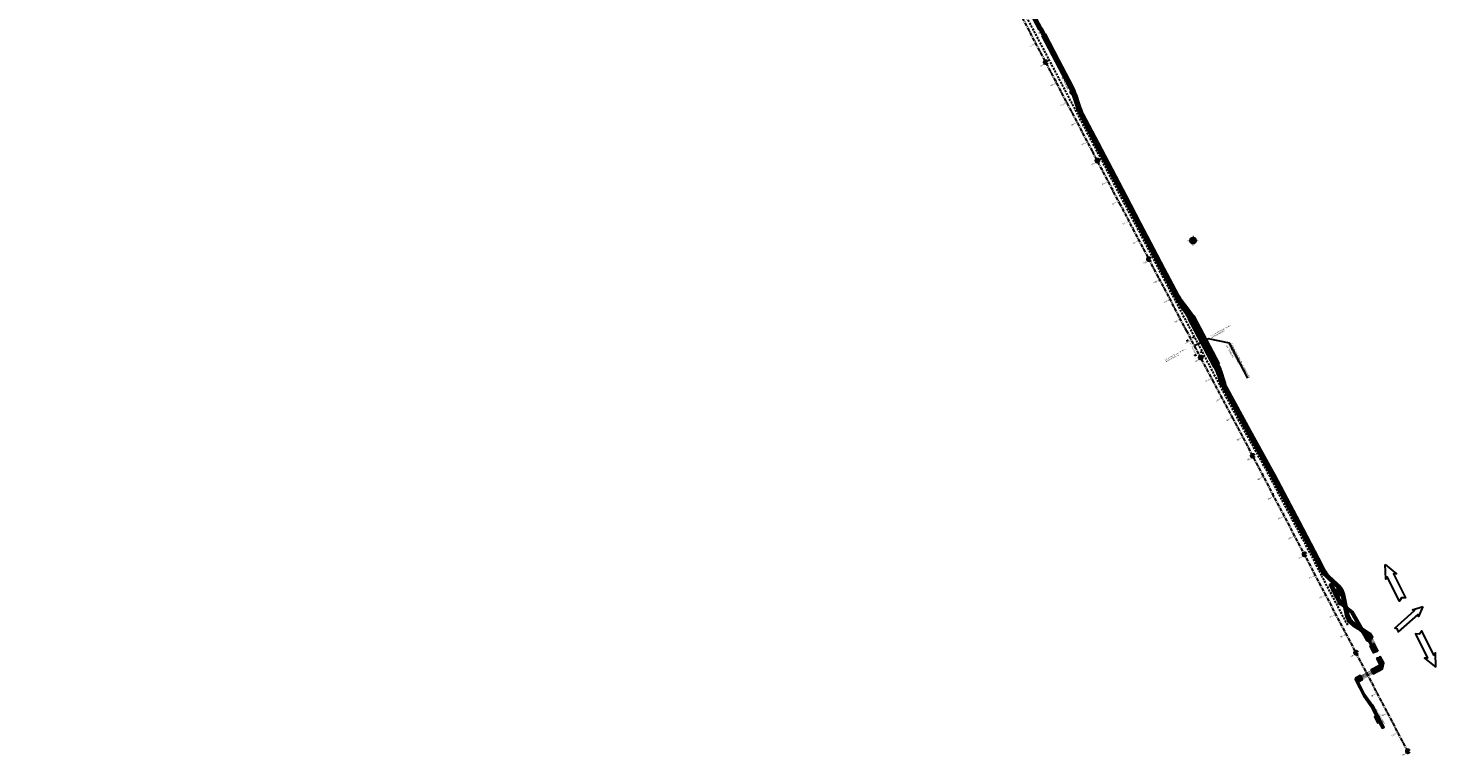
# Model space of a CAD drawing. Extents: x 7529391 to 7533711, y 5721204 to 5728304.
# Tile 2 of 6: x 7530572 to 7531838, y 5723794 to 5724449. Entities that reach past the tile are written whole.
import ezdxf
from ezdxf.enums import TextEntityAlignment as Align

# ---------------------------------------------------------------- set-up
doc = ezdxf.new("R2010")
doc.units = 0
for name, pattern in [('CENTER', [50.8, 31.75, -6.35, 6.35, -6.35]), ('DASHED', [19.05, 12.7, -6.35]), ('HIDDEN', [9.525, 6.35, -3.175])]:
    doc.linetypes.add(name, pattern=pattern)
for name, color, linetype in [('C-DROGI-SYTUACJA-ETYKIETY', 7, 'Continuous'), ('D-hatch-chodniki', 221, 'Continuous'), ('D-hatch-zjazdy-BA', 244, 'Continuous'), ('D-pobocza', 60, 'Continuous')]:
    doc.layers.add(name, color=color, linetype=linetype)
for name, color, linetype, lineweight, true_color in [('D-bariery', 7, 'FENCELINE2', 30, 0xff0f0f), ('D-hatch-ciag-pieszo-rowerowy', 7, 'Continuous', 13, 0xff9f80), ('D-poziome-powl-czerwona', 7, 'Continuous', 9, 0xff6161)]:
    doc.layers.add(name, color=color, linetype=linetype, lineweight=lineweight, true_color=true_color)
for name, color, linetype, lineweight in [('D-krawędzie', 3, 'Continuous', 30), ('D-krawężniki-obniżone', 40, 'DASHED', 30), ('D-opisy', 2, 'Continuous', 30), ('D-oś', 10, 'CENTER', 30), ('D-zjazdy', 202, 'Continuous', 30), ('D-zjazdy-opis', 202, 'Continuous', 30), ('D-ścieki', 162, 'Continuous', 30), ('PARSI', 252, 'Continuous', 13)]:
    doc.layers.add(name, color=color, linetype=linetype, lineweight=lineweight)
doc.layers.add('D-malowanie-istn', color=7, linetype='Continuous', true_color=0x1a6600)
doc.layers.add('D-malowanie-proj', color=7, linetype='Continuous', true_color=0x3333ff)
doc.styles.add('2mm08', font='arial.ttf', dxfattribs={"width": 0.8})
doc.styles.add('North Arrow Text', font='txt', dxfattribs={"height": 0.1})
doc.styles.get("Standard").update_dxf_attribs({"font": 'arial.ttf'})
doc.linetypes.add('FENCELINE2', pattern='A,6.35,-2.54,[132,ltypeshp.shx,S=2.54,R=0,X=-2.54,Y=0],-2.54,25.4', length=36.83)
pattern_1 = [(45, (0, 0), (-0.33675960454, 0.33675960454), []), (135, (0, 0), (-0.33675960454, -0.33675960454), [])]

# ---------------------------------------------------------------- blocks, each defined once
blk = doc.blocks.new('KRZYZ')
at = {"layer": 'PARSI'}
for p, q in [((5, 0), (-5, 0)), ((0, -5), (0, 5))]:
    blk.add_line(p, q, dxfattribs=at)
blk = doc.blocks.new('orientacja')
at = {"layer": 'D-opisy', "lineweight": 25}
h = blk.add_hatch(color=256, dxfattribs=at)
h.paths.add_polyline_path([(6529064, 5548109.1), (6529064, 5548093.2), (6529066.7, 5548098.5)])
h.paths.add_polyline_path([(6529073, 5548101.7), (6529064, 5548093.2), (6529069.5, 5548095.9)])
h.paths.add_polyline_path([(6529079.9, 5548093.2), (6529064, 5548093.2), (6529069.2, 5548090.4)])
h.paths.add_polyline_path([(6529064, 5548093.2), (6529066.7, 5548087.6), (6529072.4, 5548084.2)])
h.paths.add_polyline_path([(6529064, 5548093.2), (6529061.2, 5548087.9), (6529064, 5548077.3)])
h.paths.add_polyline_path([(6529064, 5548093.2), (6529058.4, 5548090.5), (6529055, 5548084.8)])
h.paths.add_polyline_path([(6529058.7, 5548096), (6529048.1, 5548093.2), (6529064, 5548093.2)])
h.paths.add_polyline_path([(6529061.3, 5548098.8), (6529055.5, 5548102.2), (6529064, 5548093.2)])
for points in [[(6529048.1, 5548093.2), (6529058.7, 5548096)], [(6529079.9, 5548093.2), (6529048.1, 5548093.2)], [(6529048.1, 5548093.2), (6529058.4, 5548090.5)], [(6529052, 5548087.5), (6529052.8, 5548087.9)], [(6529052.2, 5548099.4), (6529053, 5548098.9)], [(6529064, 5548093.2), (6529054.3, 5548084.1)], [(6529064, 5548093.2), (6529054.9, 5548102.9)], [(6529055, 5548084.8), (6529058.4, 5548090.5)], [(6529055, 5548084.8), (6529061.2, 5548087.9)], [(6529055.5, 5548102.2), (6529058.7, 5548096)], [(6529055.5, 5548102.2), (6529061.3, 5548098.8)], [(6529058.4, 5548090.5), (6529064, 5548093.2)], [(6529058.7, 5548096), (6529064, 5548093.2)], [(6529064, 5548093.2), (6529061.2, 5548087.9)], [(6529064, 5548077.3), (6529061.2, 5548087.9)], [(6529064, 5548109.1), (6529061.3, 5548098.8)], [(6529061.3, 5548098.8), (6529064, 5548093.2)], [(6529064, 5548109.1), (6529064, 5548077.3)], [(6529064, 5548109.1), (6529066.7, 5548098.5)], [(6529064, 5548093.2), (6529073.6, 5548102.3)], [(6529066.7, 5548098.5), (6529064, 5548093.2)], [(6529069.5, 5548095.9), (6529064, 5548093.2)], [(6529064, 5548093.2), (6529073.1, 5548083.5)], [(6529064, 5548093.2), (6529069.2, 5548090.4)], [(6529064, 5548093.2), (6529066.7, 5548087.6)], [(6529064, 5548077.3), (6529066.7, 5548087.6)], [(6529065.8, 5548081), (6529065.9, 5548080.1)], [(6529073, 5548101.7), (6529066.7, 5548098.5)], [(6529072.4, 5548084.2), (6529066.7, 5548087.6)], [(6529079.9, 5548093.2), (6529069.2, 5548090.4)], [(6529072.4, 5548084.2), (6529069.2, 5548090.4)], [(6529069.3, 5548082.1), (6529069.7, 5548081.3)], [(6529073, 5548101.7), (6529069.5, 5548095.9)], [(6529079.9, 5548093.2), (6529069.5, 5548095.9)], [(6529074.9, 5548087.5), (6529075.7, 5548087)], [(6529075.9, 5548098.9), (6529075.1, 5548098.6)]]:
    blk.add_lwpolyline(points, dxfattribs=at)
for radius, start, end in [(13.3, 92.99502, 177.00498), (13.3, 182.99502, 267.00498), (12.3, 94.34345, 175.65655), (12.3, 184.34345, 265.65655), (13.3, 2.99502, 87.00498), (13.3, 272.99502, 357.00498), (12.3, 4.34345, 85.65655), (12.3, 274.34345, 355.65655)]:
    blk.add_arc((6529064, 5548093.2), radius, start, end, dxfattribs=at)
at = {"layer": 'D-opisy', "lineweight": 25, "xscale": 0.6489600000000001, "yscale": 0.6489600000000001, "zscale": 0.6489600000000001, "rotation": 306.822681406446}
blk.add_blockref('KRZYZ', (6529064, 5548093.2), dxfattribs=at)
at = {"layer": 'D-opisy', "lineweight": 25, "style": 'North Arrow Text'}
for s, p in [('W', (6529042.9, 5548088.3)), ('N', (6529064, 5548108.6)), ('S', (6529064, 5548068.9)), ('E', (6529084.3, 5548088.3))]:
    blk.add_text(s, height=4.96, dxfattribs=at).set_placement(p, align=Align.BOTTOM_CENTER)
blk = doc.blocks.new('kilometraz')
at = {"linetype": 'ByBlock', "lineweight": -2}
blk.add_hatch(color=0, dxfattribs=at).paths.add_polyline_path([(0, -0.375, 0.4142136), (0.375, 0, 0.4142136), (0, 0.375)])
at = {"color": 0, "linetype": 'ByBlock', "lineweight": -2}
blk.add_line((0, 0.375), (0, -0.375), dxfattribs=at)
blk.add_circle((0, 0), 0.375, dxfattribs=at)
blk = doc.blocks.new('AeccTickLine')
at = {"color": 0, "linetype": 'ByBlock', "lineweight": -2}
blk.add_line((0, 1), (0, -1), dxfattribs=at)

msp = doc.modelspace()

# ---------------------------------------------------------------- hatches: boundary and pattern name
at = {"layer": 'D-hatch-chodniki', "true_color": 0x6e6e6e}
h = msp.add_hatch(dxfattribs=at)
h.set_pattern_fill('ANSI37', color=8, scale=0.15, style=0)
h.set_pattern_definition(pattern_1)
h.paths.add_polyline_path([(7531754.8, 5723928.5), (7531754.4, 5723930.8), (7531753.1, 5723931.7), (7531749.8, 5723937.9), (7531751.2, 5723938.6), (7531748.3, 5723944), (7531747, 5723943.3), (7531743.8, 5723949.5), (7531742, 5723948.5), (7531742, 5723948.5), (7531751.5, 5723930.3), (7531752.1, 5723930.5)])
h.paths.add_polyline_path([(7531757.4, 5723928.4), (7531757.8, 5723926.1), (7531761.4, 5723923.4), (7531768.7, 5723910.7), (7531771.4, 5723908.9), (7531762.6, 5723924.4)])
h = msp.add_hatch(dxfattribs=at)
h.set_pattern_fill('ANSI37', color=8, scale=0.15, style=0)
h.set_pattern_definition(pattern_1)
h.paths.add_polyline_path([(7531781.9, 5723895.4), (7531778.7, 5723893), (7531781.7, 5723887), (7531785.4, 5723888.5)])
h = msp.add_hatch(dxfattribs=at)
h.set_pattern_fill('ANSI37', color=8, scale=0.15, style=0)
h.set_pattern_definition(pattern_1)
h.paths.add_polyline_path([(7531788, 5723883.6, -0.030702), (7531784.3, 5723881.9), (7531787, 5723876.8), (7531786.5, 5723875.5), (7531779.5, 5723871.8), (7531781.4, 5723868.3), (7531789.8, 5723872.7, -0.029589), (7531790.8, 5723878.1)])
h = msp.add_hatch(dxfattribs=at)
h.set_pattern_fill('ANSI37', color=8, scale=0.15, style=0)
h.set_pattern_definition(pattern_1)
h.paths.add_polyline_path([(7531789.7, 5723823.2), (7531781, 5723840), (7531780.6, 5723839.7), (7531773.9, 5723849.2), (7531768.1, 5723860.4), (7531768.3, 5723861.3), (7531771.7, 5723863.1), (7531769.7, 5723866.6), (7531765.5, 5723864.2), (7531765.1, 5723863), (7531772.8, 5723848.1), (7531779.2, 5723839.1), (7531783.8, 5723830.3), (7531782.5, 5723829.5), (7531785.2, 5723824.2), (7531786.5, 5723824.9), (7531789.4, 5723819.5), (7531791.2, 5723820.3)])
at = {"layer": 'D-hatch-ciag-pieszo-rowerowy'}
h = msp.add_hatch(dxfattribs=at)
h.set_pattern_fill('ANSI37', color=256, scale=0.15, style=0)
h.set_pattern_definition(pattern_1)
h.paths.add_polyline_path([(7531425.1, 5724559.3), (7531398.8, 5724609.5), (7531380.3, 5724644.9), (7531370.7, 5724663.2), (7531368.7, 5724661.5), (7531378.1, 5724643.8), (7531396.6, 5724608.3), (7531422.9, 5724558.2), (7531444.2, 5724517.9), (7531472.8, 5724463.4), (7531481.1, 5724447.6), (7531483.3, 5724448.8), (7531475, 5724464.6), (7531446.4, 5724519.1)])
h = msp.add_hatch(dxfattribs=at)
h.set_pattern_fill('ANSI37', color=256, scale=0.15, style=0)
h.set_pattern_definition(pattern_1)
h.paths.add_polyline_path([(7531508.1, 5724396.2), (7531510.3, 5724397.4), (7531498.4, 5724420), (7531486.1, 5724443.5), (7531483.9, 5724442.3), (7531496.2, 5724418.9)])
h = msp.add_hatch(dxfattribs=at)
h.set_pattern_fill('ANSI37', color=256, scale=0.15, style=0)
h.set_pattern_definition(pattern_1)
h.paths.add_polyline_path([(7531520.5, 5724371.4, -0.040139), (7531517.4, 5724378.8), (7531513.9, 5724389, 0.040139), (7531510.8, 5724396.4), (7531510.3, 5724397.4), (7531508.1, 5724396.2), (7531508.5, 5724395.4, -0.040139), (7531511.6, 5724388), (7531515, 5724377.9, 0.040139), (7531518.2, 5724370.5), (7531533.8, 5724340.8), (7531559, 5724292.6), (7531560.3, 5724290.2), (7531563.1, 5724290.2), (7531559.1, 5724297.8), (7531533.9, 5724346)])
h = msp.add_hatch(dxfattribs=at)
h.set_pattern_fill('ANSI37', color=256, scale=0.15, style=0)
h.set_pattern_definition(pattern_1)
h.paths.add_polyline_path([(7531571.7, 5724273.7), (7531563.1, 5724290.2), (7531560.3, 5724290.2), (7531571.6, 5724268.5), (7531593.1, 5724227.5), (7531605.6, 5724203.7, 0.042427), (7531608.4, 5724199.4), (7531612.5, 5724194.1, -0.042546), (7531615.2, 5724189.8), (7531616.1, 5724188.1), (7531619.2, 5724189.7), (7531618.8, 5724190.5, 0.042546), (7531616, 5724194.8), (7531608.2, 5724205, -0.042427), (7531605.7, 5724208.9), (7531593.2, 5724232.7)])
h = msp.add_hatch(dxfattribs=at)
h.set_pattern_fill('ANSI37', color=256, scale=0.15, style=0)
h.set_pattern_definition(pattern_1)
h.paths.add_polyline_path([(7531634.5, 5724160.6), (7531619.2, 5724189.7), (7531616.1, 5724188.1), (7531620.4, 5724179.9), (7531638.8, 5724144.8), (7531641.9, 5724146.4)])
h = msp.add_hatch(dxfattribs=at)
h.set_pattern_fill('ANSI37', color=256, scale=0.15, style=0)
h.set_pattern_definition(pattern_1)
h.paths.add_polyline_path([(7531644.1, 5724141.4, 0.042269), (7531642.1, 5724146), (7531641.9, 5724146.4), (7531638.8, 5724144.8), (7531640, 5724142.5, -0.042269), (7531642, 5724137.8), (7531644, 5724131.7, 0.044899), (7531646.1, 5724126.8), (7531650, 5724119.5), (7531652.9, 5724119.4), (7531649.9, 5724124.9, -0.044899), (7531648, 5724129.4)])
h = msp.add_hatch(dxfattribs=at)
h.set_pattern_fill('ANSI37', color=256, scale=0.15, style=0)
h.set_pattern_definition(pattern_1)
h.paths.add_polyline_path([(7531670.5, 5724086.7), (7531652.9, 5724119.4), (7531650, 5724119.5), (7531666.7, 5724088.6), (7531679.4, 5724065.8), (7531684.9, 5724055.9), (7531688.5, 5724049.1), (7531697.2, 5724032.6), (7531705.5, 5724016.8), (7531711, 5724006.4), (7531717.7, 5723993.6), (7531720.6, 5723993.5), (7531714.8, 5724004.5), (7531709.3, 5724015), (7531701, 5724030.7), (7531692.3, 5724047.2), (7531688.7, 5724054.1), (7531683.2, 5724063.9)])
h = msp.add_hatch(dxfattribs=at)
h.set_pattern_fill('ANSI37', color=256, scale=0.15, style=0)
h.set_pattern_definition(pattern_1)
h.paths.add_polyline_path([(7531741.4, 5723956.4, -0.083855), (7531737.3, 5723961.7), (7531731.9, 5723972), (7531725, 5723985.2), (7531720.6, 5723993.5), (7531717.7, 5723993.6), (7531721.2, 5723987.1), (7531728.1, 5723973.9), (7531735.3, 5723960.1, 0.083855), (7531739.4, 5723954.8), (7531747.2, 5723947.5, -0.155772), (7531753.1, 5723936.9), (7531754.4, 5723930.8), (7531757.4, 5723928.4), (7531755.4, 5723938.2, 0.155772), (7531749.5, 5723948.8)])
h.paths.add_polyline_path([(7531754.4, 5723930.8), (7531754.8, 5723928.5), (7531757.8, 5723926.1), (7531757.4, 5723928.4)])
h = msp.add_hatch(dxfattribs=at)
h.set_pattern_fill('ANSI37', color=256, scale=0.15, style=0)
h.set_pattern_definition(pattern_1)
h.paths.add_polyline_path([(7531771.4, 5723908.9), (7531768.7, 5723910.7), (7531776, 5723897.9, 0.058453), (7531779.2, 5723899.3, 0.011489), (7531779.6, 5723899.6), (7531779.2, 5723900.4), (7531775.2, 5723902.3)])
h.paths.add_polyline_path([(7531777.8, 5723904.8), (7531771.4, 5723908.9), (7531775.2, 5723902.3), (7531779.2, 5723900.4), (7531779.6, 5723899.6, 0.026), (7531780.9, 5723900.5), (7531779.4, 5723903.1, 0.118613)])
h.paths.add_polyline_path([(7531768.7, 5723910.7), (7531765.1, 5723913.1, -0.200916), (7531758.5, 5723922.7), (7531757.8, 5723926.1), (7531754.8, 5723928.5), (7531756.3, 5723921.1, 0.200916), (7531762.8, 5723911.6), (7531767.4, 5723908.6, -0.118613), (7531773.8, 5723901.8)])
at = {"layer": 'D-hatch-zjazdy-BA'}
h = msp.add_hatch(dxfattribs=at)
h.set_pattern_fill('ANSI37', color=256, scale=0.15, style=0)
h.set_pattern_definition(pattern_1)
h.paths.add_polyline_path([(7531483.3, 5724448.8), (7531481.1, 5724447.6), (7531483.9, 5724442.3), (7531486.1, 5724443.5)])
at = {"layer": 'D-malowanie-istn'}
h = msp.add_hatch(color=256, dxfattribs=at)
h.paths.add_polyline_path([(7531774.4, 5723869.1), (7531774, 5723868.8), (7531775.8, 5723865.3), (7531776.3, 5723865.5)])
h.paths.add_polyline_path([(7531773.5, 5723868.6), (7531773.3, 5723868.5, 0.016682), (7531775, 5723864.9), (7531775.4, 5723865.1)])
h.paths.add_polyline_path([(7531773.3, 5723868.5), (7531773.1, 5723868.4), (7531774.9, 5723864.8), (7531775, 5723864.9, -0.016682)])
h.paths.add_polyline_path([(7531772.7, 5723868.2), (7531772.2, 5723867.9), (7531774.1, 5723864.4), (7531774.5, 5723864.6)])
h.paths.add_polyline_path([(7531771.8, 5723867.7), (7531771.3, 5723867.5), (7531773.2, 5723863.9), (7531773.6, 5723864.1)])
h.paths.add_polyline_path([(7531770.9, 5723867.2), (7531770.4, 5723867), (7531772.3, 5723863.5), (7531772.7, 5723863.7)])
h = msp.add_hatch(color=256, dxfattribs=at)
h.paths.add_polyline_path([(7531778.9, 5723871.4), (7531778.5, 5723871.2), (7531780.3, 5723867.6), (7531780.8, 5723867.9)])
h.paths.add_polyline_path([(7531778.1, 5723870.9), (7531777.8, 5723870.8, 0.016682), (7531779.5, 5723867.2), (7531779.9, 5723867.4)])
h.paths.add_polyline_path([(7531777.8, 5723870.8), (7531777.6, 5723870.7), (7531779.5, 5723867.2), (7531779.5, 5723867.2, -0.016682)])
h.paths.add_polyline_path([(7531777.2, 5723870.5), (7531776.7, 5723870.2), (7531778.6, 5723866.7), (7531779, 5723866.9)])
h.paths.add_polyline_path([(7531776.3, 5723870), (7531775.8, 5723869.8), (7531777.7, 5723866.2), (7531778.1, 5723866.5)])
h.paths.add_polyline_path([(7531775.4, 5723869.5), (7531774.9, 5723869.3), (7531776.8, 5723865.8), (7531777.2, 5723866)])
at = {"layer": 'D-malowanie-proj'}
h = msp.add_hatch(color=256, dxfattribs=at)
h.paths.add_polyline_path([(7531781.2, 5723899.8), (7531781, 5723900.2), (7531778.3, 5723898.8), (7531778.6, 5723898.3)])
h.paths.add_polyline_path([(7531781.7, 5723898.9), (7531781.4, 5723899.4), (7531778.8, 5723897.9), (7531779.1, 5723897.5)])
h.paths.add_polyline_path([(7531776.8, 5723897.4), (7531776.6, 5723897.8), (7531776.1, 5723897.6), (7531776.4, 5723897.1)])
h.paths.add_polyline_path([(7531777.3, 5723896.5), (7531777.1, 5723896.9), (7531776.6, 5723896.7), (7531776.9, 5723896.3)])
edge = h.paths.add_edge_path()
edge.add_arc((7531775.3, 5723914), 14.2, 268.411, 268.5336)
edge.add_line((7531775, 5723899.8), (7531774.9, 5723899.8))
edge.add_line((7531774.9, 5723899.8), (7531774.9, 5723899.8))
h = msp.add_hatch(color=256, dxfattribs=at)
h.paths.add_polyline_path([(7531782.2, 5723898.1), (7531781.9, 5723898.5), (7531779.3, 5723897.1), (7531779.5, 5723896.7)])
h.paths.add_polyline_path([(7531782.6, 5723897.2), (7531782.4, 5723897.7), (7531779.8, 5723896.2), (7531780, 5723895.8)])
h.paths.add_polyline_path([(7531783.1, 5723896.4), (7531782.9, 5723896.8), (7531780.3, 5723895.3), (7531780.5, 5723894.9)])
h.paths.add_polyline_path([(7531777.8, 5723895.7), (7531777.5, 5723896.1), (7531777.1, 5723895.9), (7531777.3, 5723895.4)])
h.paths.add_polyline_path([(7531778.3, 5723894.8), (7531778, 5723895.2), (7531777.6, 5723895), (7531777.8, 5723894.6)])
h.paths.add_polyline_path([(7531778.7, 5723893.9), (7531778.5, 5723894.4), (7531778.1, 5723894.1), (7531778.3, 5723893.7)])
h.paths.add_polyline_path([(7531778.7, 5723893), (7531779.1, 5723893.3), (7531779, 5723893.5), (7531778.5, 5723893.3)])
at = {"layer": 'D-poziome-powl-czerwona'}
h = msp.add_hatch(color=256, dxfattribs=at)
h.dxf.hatch_style = 1
h.paths.add_polyline_path([(7531774.7, 5723900.2), (7531774.5, 5723900.6), (7531774.5, 5723900.6)])
edge = h.paths.add_edge_path()
edge.add_arc((7531772.9, 5723909.6), 12.1, 284.7602, 299.1823)
edge.add_line((7531778.8, 5723899), (7531781.1, 5723894.8))
edge.add_line((7531781.1, 5723894.8), (7531778.7, 5723893))
edge.add_line((7531778.7, 5723893), (7531776, 5723897.9))

# ---------------------------------------------------------------- linework, layer by layer
at = {"layer": 'D-bariery', "ltscale": 0.05, "flags": 128}
for points in [[(7531736, 5723964.8), (7531732.1, 5723972.1), (7531725.2, 5723985.3), (7531715, 5724004.7), (7531709.6, 5724015.1), (7531701.3, 5724030.8), (7531692.6, 5724047.3), (7531688.9, 5724054.2), (7531683.4, 5724064), (7531670.7, 5724086.8), (7531650.1, 5724125, -0.044899), (7531648.2, 5724129.5), (7531644.3, 5724141.4, 0.004123), (7531642.4, 5724146.7), (7531634.7, 5724160.7), (7531619.6, 5724190, 0.011939), (7531616.2, 5724194.9), (7531608.4, 5724205.2, -0.042427), (7531605.9, 5724209), (7531593.5, 5724232.8), (7531571.9, 5724273.8), (7531559.3, 5724297.9), (7531534.1, 5724346.1), (7531521.2, 5724370.6)], [(7531607.4, 5724199.5, -0.043067), (7531608, 5724198.6), (7531611.8, 5724193.5, -0.037691), (7531614.4, 5724189.4), (7531615.2, 5724188), (7531638.3, 5724143.8), (7531639.4, 5724141.7, -0.040585), (7531641.2, 5724137.3), (7531643.1, 5724131.4, 0.025018), (7531644.5, 5724127.9, 0.029243)]]:
    msp.add_lwpolyline(points, format="xyb", dxfattribs=at)
at = {"layer": 'D-krawędzie', "linetype": 'HIDDEN', "ltscale": 0.3, "flags": 128}
for points in [[(7530572, 5726166.1), (7530620.4, 5726072.8), (7530641.6, 5726032), (7530661, 5725995.1), (7530689.1, 5725941.5), (7530707.3, 5725907), (7530725.3, 5725873.1), (7530744, 5725837.7), (7530770.5, 5725787.1), (7530787.9, 5725754.3), (7530809.9, 5725712.5), (7530824.7, 5725684.4), (7530840.9, 5725653.7), (7530860.7, 5725616.2), (7530865.3, 5725607.4), (7530878.1, 5725583.1), (7530918.2, 5725507.2), (7530950.2, 5725446.3), (7530993.4, 5725364.3), (7531022.8, 5725308.7), (7531053.8, 5725249.9), (7531081.2, 5725197.9), (7531103.9, 5725154.5), (7531128.1, 5725108.4), (7531149.3, 5725068.2), (7531167.4, 5725033.8), (7531197.2, 5724977), (7531228.2, 5724918), (7531253.2, 5724870.5), (7531286.8, 5724806.7), (7531306.7, 5724768.7), (7531335.1, 5724714.7), (7531357.3, 5724672.4), (7531373.6, 5724641.5), (7531392.2, 5724606), (7531418.5, 5724555.9), (7531439.7, 5724515.6), (7531468.4, 5724461.1), (7531491.8, 5724416.5), (7531532, 5724339.8), (7531557.2, 5724291.7), (7531569.9, 5724267.6), (7531591.4, 5724226.5), (7531610, 5724191.1), (7531616.9, 5724178), (7531630, 5724153), (7531641, 5724132), (7531664.9, 5724087.6), (7531677.6, 5724064.8), (7531683.1, 5724055), (7531686.8, 5724048.2), (7531695.4, 5724031.7), (7531703.7, 5724015.9), (7531709.2, 5724005.5), (7531719.4, 5723986.1), (7531726.3, 5723973), (7531732.7, 5723960.7), (7531735.1, 5723956.2)], [(7531758.4, 5723912), (7531735.1, 5723956.2)]]:
    msp.add_lwpolyline(points, dxfattribs=at)
at = {"layer": 'D-krawędzie', "color": 2}
for points in [[(7531162.5, 5725061.3), (7531165.9, 5725055, -0.068574), (7531167.3, 5725051.1), (7531169, 5725043.1, 0.068574), (7531170.8, 5725038), (7531171.8, 5725036.1), (7531201.6, 5724979.3), (7531232.8, 5724920.5), (7531257.9, 5724873), (7531291.3, 5724809), (7531311.2, 5724771), (7531339.5, 5724717), (7531361.7, 5724674.8), (7531378.1, 5724643.8), (7531396.6, 5724608.3), (7531422.9, 5724558.2), (7531444.2, 5724517.9), (7531472.8, 5724463.4), (7531496.2, 5724418.9), (7531508.5, 5724395.4, -0.032205), (7531511.1, 5724389.5, -0.032205)], [(7531780.9, 5723900.5), (7531779.4, 5723903.1, 0.118613), (7531777.8, 5723904.8), (7531765.1, 5723913.1, -0.200916), (7531758.5, 5723922.7), (7531755.4, 5723938.2, 0.155772), (7531749.5, 5723948.8), (7531741.4, 5723956.4, -0.083855), (7531737.3, 5723961.7), (7531731.9, 5723972), (7531725, 5723985.2), (7531714.8, 5724004.5), (7531709.3, 5724015), (7531701, 5724030.7), (7531692.3, 5724047.2), (7531688.7, 5724054.1), (7531683.2, 5724063.9), (7531670.5, 5724086.7), (7531649.9, 5724124.9, -0.044899), (7531648, 5724129.4), (7531644.1, 5724141.4, 0.042269), (7531642.1, 5724146), (7531634.5, 5724160.6), (7531618.8, 5724190.5), (7531618.8, 5724190.5, 0.042546), (7531616, 5724194.8), (7531608.2, 5724205, -0.042427), (7531605.7, 5724208.9), (7531593.2, 5724232.7), (7531571.7, 5724273.7), (7531559.1, 5724297.8), (7531533.9, 5724346), (7531520.5, 5724371.4, -0.040139), (7531517.4, 5724378.8), (7531513.9, 5724389, 0.040139), (7531510.8, 5724396.4), (7531498.4, 5724420), (7531475, 5724464.6)], [(7531737.1, 5723957.3, 0.041854), (7531739.4, 5723954.8), (7531747.2, 5723947.5, -0.155772), (7531753.1, 5723936.9), (7531756.3, 5723921.1, 0.200916), (7531762.8, 5723911.6), (7531767.4, 5723908.6, -0.118613), (7531773.8, 5723901.8), (7531776, 5723897.9)]]:
    msp.add_lwpolyline(points, format="xyb", dxfattribs=at)
msp.add_lwpolyline([(7531511.1, 5724389.5), (7531511.2, 5724389.2)], dxfattribs=at)
at = {"layer": 'D-krawędzie'}
for points in [[(7531642.8, 5724146.9), (7531637.9, 5724144.4), (7531615.2, 5724187.6), (7531620.1, 5724190.2)], [(7531613.9, 5724168.3), (7531614.4, 5724168.3), (7531614.4, 5724167.8), (7531613.9, 5724167.8)], [(7531619.2, 5724171.1), (7531619.7, 5724171.1), (7531619.7, 5724170.6), (7531619.2, 5724170.6)], [(7531621, 5724155.1), (7531621.5, 5724155.1), (7531621.5, 5724154.6), (7531621, 5724154.6)], [(7531626.2, 5724157.9), (7531626.7, 5724157.9), (7531626.7, 5724157.4), (7531626.2, 5724157.4)]]:
    msp.add_lwpolyline(points, close=True, dxfattribs=at)
for points in [[(7531641.9, 5724146.4), (7531638.8, 5724144.8), (7531616.1, 5724188.1), (7531619.2, 5724189.7), (7531641.9, 5724146.4), (7531641.9, 5724146.4)], [(7531615.9, 5724188.4), (7531616.1, 5724188.1)], [(7531639.1, 5724144.2), (7531638.8, 5724144.8)]]:
    msp.add_lwpolyline(points, dxfattribs=at)
at = {"layer": 'D-krawędzie', "color": 7, "ltscale": 0.3, "flags": 128}
msp.add_lwpolyline([(7531742, 5723948.5), (7531743.8, 5723949.5), (7531747, 5723943.3), (7531748.3, 5723944), (7531751.2, 5723938.6), (7531749.8, 5723937.9), (7531753.1, 5723931.7), (7531762.6, 5723924.4), (7531775.2, 5723902.3), (7531779.2, 5723900.4), (7531779.6, 5723899.6, -0.090068), (7531776, 5723897.9), (7531761.4, 5723923.4), (7531752.1, 5723930.5), (7531751.5, 5723930.3), (7531742, 5723948.5)], format="xyb", dxfattribs=at)
for points in [[(7531785.4, 5723888.5), (7531781.7, 5723887), (7531778.7, 5723893), (7531781.9, 5723895.4)], [(7531789.7, 5723823.2), (7531781, 5723840), (7531780.6, 5723839.7), (7531773.9, 5723849.2), (7531768.1, 5723860.4), (7531768.3, 5723861.3), (7531771.7, 5723863.1), (7531769.7, 5723866.6), (7531765.5, 5723864.2), (7531765.1, 5723863), (7531772.8, 5723848.1), (7531779.2, 5723839.1), (7531783.8, 5723830.3), (7531782.5, 5723829.5), (7531785.2, 5723824.2), (7531786.5, 5723824.9), (7531789.4, 5723819.5), (7531791.2, 5723820.3)]]:
    msp.add_lwpolyline(points, close=True, dxfattribs=at)
msp.add_lwpolyline([(7531784.3, 5723881.9), (7531787, 5723876.8), (7531786.5, 5723875.5), (7531779.5, 5723871.8), (7531781.4, 5723868.3), (7531789.8, 5723872.7, -0.029589), (7531790.8, 5723878.1), (7531788, 5723883.6, -0.030702)], format="xyb", close=True, dxfattribs=at)
at = {"layer": 'D-krawężniki-obniżone', "ltscale": 0.1}
msp.add_arc((7531771.5, 5723912.1), 14.9, 287.6548, 308.9569, dxfattribs=at)
at = {"layer": 'D-opisy'}
for points in [[(7531633.1, 5724169.6), (7531633.1, 5724169.6), (7531633.1, 5724169.6), (7531620.7, 5724163.1)], [(7531668.7, 5724134.2), (7531652.1, 5724165.6), (7531633.1, 5724169.6)], [(7531825.8, 5723928.7), (7531822, 5723919.7), (7531821.5, 5723921.7), (7531803.8, 5723905.9), (7531803.2, 5723908.5), (7531800.7, 5723909.4), (7531818.3, 5723925.2), (7531816.5, 5723925.8), (7531825.8, 5723928.7)]]:
    msp.add_lwpolyline(points, dxfattribs=at)
at = {"layer": 'D-opisy', "color": 3}
for points in [[(7531792.1, 5723966.4), (7531802.3, 5723958.3), (7531799.6, 5723958.3), (7531810.4, 5723936.5), (7531806.8, 5723936.6), (7531804.8, 5723933.7), (7531794, 5723955.4), (7531792.6, 5723953.3), (7531792.1, 5723966.4)], [(7531837.6, 5723874.2), (7531837.4, 5723887.2), (7531835.7, 5723885), (7531825, 5723906.9), (7531822.9, 5723903.9), (7531819.4, 5723904.1), (7531830.1, 5723882.3), (7531827.5, 5723882.4), (7531837.6, 5723874.2)]]:
    msp.add_lwpolyline(points, dxfattribs=at)
at = {"layer": 'D-oś', "ltscale": 0.1}
msp.add_lwpolyline([(7531812.4, 5723798.6), (7531655.4, 5724097.9), (7531637.9, 5724130.4), (7531626.9, 5724151.4), (7531613.8, 5724176.4), (7531606.9, 5724189.5), (7531588.3, 5724224.9), (7531566.8, 5724266), (7531554.1, 5724290), (7531528.9, 5724338.2), (7531488.7, 5724414.9), (7531465.3, 5724459.4)], dxfattribs=at)
at = {"layer": 'D-pobocza'}
for points in [[(7531368.3, 5724661.2), (7531377.6, 5724643.5), (7531396.1, 5724608.1), (7531422.5, 5724557.9), (7531443.7, 5724517.7), (7531472.4, 5724463.2), (7531480.7, 5724447.4)], [(7531483.5, 5724442.1), (7531495.8, 5724418.6), (7531508.3, 5724394.6)], [(7531508.3, 5724394.6), (7531509.7, 5724391.7), (7531510.5, 5724389.8)]]:
    msp.add_lwpolyline(points, dxfattribs=at)
for points in [[(7531619.6, 5724190), (7531619.2, 5724190.7, 0.042546), (7531616.4, 5724195.1), (7531608.6, 5724205.3, -0.042427), (7531606.2, 5724209.2), (7531593.7, 5724232.9), (7531572.2, 5724273.9), (7531559.5, 5724298), (7531534.3, 5724346.2), (7531520.9, 5724371.7, -0.040139), (7531517.8, 5724379), (7531514.4, 5724389.2, 0.040139), (7531511.3, 5724396.6), (7531498.9, 5724420.2), (7531486.6, 5724443.7)], [(7531737.8, 5723961.9), (7531732.3, 5723972.3), (7531725.4, 5723985.4), (7531715.2, 5724004.8), (7531709.8, 5724015.2), (7531701.5, 5724031), (7531692.8, 5724047.5), (7531689.1, 5724054.3), (7531683.6, 5724064.2), (7531670.9, 5724087), (7531650.3, 5724125.1, -0.044899), (7531648.4, 5724129.6), (7531644.6, 5724141.5, 0.042269), (7531642.6, 5724146.3), (7531642.4, 5724146.7)], [(7531768.1, 5723911.7), (7531765.3, 5723913.5, -0.200916), (7531759, 5723922.8), (7531755.9, 5723938.3, 0.155772), (7531749.8, 5723949.2), (7531741.7, 5723956.7, -0.083855), (7531737.8, 5723961.9)], [(7531781.3, 5723900.8), (7531779.9, 5723903.3, 0.118613), (7531778.1, 5723905.2), (7531770.9, 5723909.9)]]:
    msp.add_lwpolyline(points, format="xyb", dxfattribs=at)
at = {"layer": 'D-zjazdy'}
msp.add_lwpolyline([(7531480.7, 5724447.4), (7531483.3, 5724448.8), (7531486.1, 5724443.5), (7531483.5, 5724442.1)], dxfattribs=at)
at = {"layer": 'D-ścieki'}
for points in [[(7531508.5, 5724391.6), (7531508.1, 5724391.2)], [(7531508.1, 5724391.2), (7531510.7, 5724388.8)], [(7531508.5, 5724391.6), (7531511.2, 5724389.2)], [(7531615.4, 5724188.1), (7531615.9, 5724188.4)], [(7531639.1, 5724144.2), (7531638.6, 5724143.9)], [(7531737.1, 5723957.3), (7531736.6, 5723956.9)]]:
    msp.add_lwpolyline(points, dxfattribs=at)
for points in [[(7531510.7, 5724388.8, -0.005211), (7531511.1, 5724387.8), (7531514.5, 5724377.7, 0.040139), (7531517.7, 5724370.2), (7531533.2, 5724340.5), (7531558.5, 5724292.3), (7531571.1, 5724268.2), (7531592.6, 5724227.2), (7531605.1, 5724203.4, 0.042427), (7531607.9, 5724199.1), (7531612, 5724193.7, -0.042546), (7531614.7, 5724189.5), (7531615.4, 5724188.1)], [(7531511.2, 5724389.2, -0.005992), (7531511.6, 5724388), (7531515, 5724377.9, 0.040139), (7531518.2, 5724370.5), (7531533.8, 5724340.8), (7531559, 5724292.6), (7531571.6, 5724268.5), (7531593.1, 5724227.5), (7531605.6, 5724203.7, 0.042427), (7531608.4, 5724199.4), (7531612.5, 5724194.1, -0.042546), (7531615.2, 5724189.8), (7531615.9, 5724188.4)], [(7531638.6, 5724143.9), (7531639.5, 5724142.2, -0.042269), (7531641.4, 5724137.6), (7531643.4, 5724131.5, 0.044899), (7531645.6, 5724126.5), (7531666.1, 5724088.3), (7531678.9, 5724065.5), (7531684.3, 5724055.7), (7531688, 5724048.8), (7531696.7, 5724032.3), (7531705, 5724016.6), (7531710.5, 5724006.2), (7531720.6, 5723986.8), (7531727.5, 5723973.7), (7531734.8, 5723959.8, 0.041854), (7531736.6, 5723956.9, 0.041854)], [(7531639.1, 5724144.2), (7531640, 5724142.5, -0.042269), (7531642, 5724137.8), (7531644, 5724131.7, 0.044899), (7531646.1, 5724126.8), (7531666.7, 5724088.6), (7531679.4, 5724065.8), (7531684.9, 5724055.9), (7531688.5, 5724049.1), (7531697.2, 5724032.6), (7531705.5, 5724016.8), (7531711, 5724006.4), (7531721.2, 5723987.1), (7531728.1, 5723973.9), (7531735.3, 5723960.1, 0.041854), (7531737.1, 5723957.3, 0.041854)]]:
    msp.add_lwpolyline(points, format="xyb", dxfattribs=at)

# ---------------------------------------------------------------- block references
at = {"layer": 'C-DROGI-SYTUACJA-ETYKIETY', "color": 2, "linetype": 'Continuous', "lineweight": 60}
for p, xscale, yscale, zscale, rotation in [((7531472.9, 5724444.9), 0.25, 0.25, 0.25, 297.6938699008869), ((7531477.6, 5724436), 0.25, 0.25, 0.25, 297.6938699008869), ((7531482.2, 5724427.2), 0.25, 0.25, 0.25, 297.6938699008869), ((7531491.5, 5724409.5), 0.25, 0.25, 0.25, 297.6662554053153), ((7531496.2, 5724400.6), 0.25, 0.25, 0.25, 297.6662554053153), ((7531500.8, 5724391.8), 0.25, 0.25, 0.25, 297.6662554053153), ((7531505.5, 5724382.9), 0.25, 0.25, 0.25, 297.6662554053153), ((7531510.1, 5724374.1), 0.25, 0.25, 0.25, 297.6662554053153), ((7531514.7, 5724365.2), 0.25, 0.25, 0.25, 297.6662554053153), ((7531519.4, 5724356.3), 0.25, 0.25, 0.25, 297.6662554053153), ((7531524, 5724347.5), 0.25, 0.25, 0.25, 297.6662554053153), ((7531528.7, 5724338.6), 0.25, 0.25, 0.25, 297.6662554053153), ((7531538, 5724320.9), 0.25, 0.25, 0.25, 297.6483493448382), ((7531542.6, 5724312), 0.25, 0.25, 0.25, 297.6483493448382), ((7531547.2, 5724303.2), 0.25, 0.25, 0.25, 297.6483493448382), ((7531551.9, 5724294.3), 0.25, 0.25, 0.25, 297.6483493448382), ((7531556.5, 5724285.5), 0.25, 0.25, 0.25, 297.6661077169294), ((7531561.2, 5724276.6), 0.25, 0.25, 0.25, 297.6661077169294), ((7531565.8, 5724267.8), 0.25, 0.25, 0.25, 297.6661077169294), ((7531570.4, 5724258.9), 0.25, 0.25, 0.25, 297.6813614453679), ((7531575.1, 5724250.1), 0.25, 0.25, 0.25, 297.6813614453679), ((7531584.4, 5724232.3), 0.25, 0.25, 0.25, 297.6813614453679), ((7531589, 5724223.5), 0.25, 0.25, 0.25, 297.7245930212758), ((7531593.7, 5724214.6), 0.25, 0.25, 0.25, 297.7245930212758), ((7531598.3, 5724205.8), 0.25, 0.25, 0.25, 297.7245930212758), ((7531603, 5724196.9), 0.25, 0.25, 0.25, 297.7245930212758), ((7531607.6, 5724188.1), 0.2499999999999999, 0.2499999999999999, 0.2499999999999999, 297.6974003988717), ((7531612.3, 5724179.2), 0.2499999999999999, 0.2499999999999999, 0.2499999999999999, 297.6974003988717), ((7531616.9, 5724170.4), 0.25, 0.25, 0.25, 297.6832560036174), ((7531621.6, 5724161.5), 0.25, 0.25, 0.25, 297.6832560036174), ((7531630.9, 5724143.8), 0.25, 0.25, 0.25, 297.6884152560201), ((7531635.5, 5724134.9), 0.25, 0.25, 0.25, 297.6884152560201), ((7531640.2, 5724126.1), 0.25, 0.25, 0.25, 298.2899328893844), ((7531644.9, 5724117.3), 0.25, 0.25, 0.25, 298.2899328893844), ((7531649.7, 5724108.5), 0.25, 0.25, 0.25, 298.2899328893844), ((7531654.4, 5724099.7), 0.25, 0.25, 0.25, 298.2899328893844), ((7531659.1, 5724090.9), 0.25, 0.25, 0.25, 297.6784843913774), ((7531663.7, 5724082), 0.25, 0.25, 0.25, 297.6784843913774), ((7531668.4, 5724073.1), 0.25, 0.25, 0.25, 297.6784843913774), ((7531677.7, 5724055.4), 0.25, 0.25, 0.25, 297.6784843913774), ((7531682.3, 5724046.6), 0.25, 0.25, 0.25, 297.6784843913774), ((7531687, 5724037.7), 0.25, 0.25, 0.25, 297.6784843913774), ((7531691.6, 5724028.9), 0.25, 0.25, 0.25, 297.6784843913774), ((7531696.3, 5724020), 0.25, 0.25, 0.25, 297.6784843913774), ((7531700.9, 5724011.2), 0.25, 0.25, 0.25, 297.6784843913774), ((7531705.5, 5724002.3), 0.25, 0.25, 0.25, 297.6784843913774), ((7531710.2, 5723993.4), 0.25, 0.25, 0.25, 297.6784843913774), ((7531714.8, 5723984.6), 0.25, 0.25, 0.25, 297.6784843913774), ((7531724.1, 5723966.9), 0.25, 0.25, 0.25, 297.6784843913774), ((7531728.8, 5723958), 0.25, 0.25, 0.25, 297.6784843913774), ((7531733.4, 5723949.2), 0.25, 0.25, 0.25, 297.6784843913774), ((7531738.1, 5723940.3), 0.25, 0.25, 0.25, 297.6784843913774), ((7531742.7, 5723931.5), 0.25, 0.25, 0.25, 297.6784843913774), ((7531747.3, 5723922.6), 0.25, 0.25, 0.25, 297.6784843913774), ((7531752, 5723913.7), 0.25, 0.25, 0.25, 297.6784843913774), ((7531756.6, 5723904.9), 0.25, 0.25, 0.25, 297.6784843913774), ((7531761.3, 5723896), 0.25, 0.25, 0.25, 297.6784843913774), ((7531770.6, 5723878.3), 0.25, 0.25, 0.25, 297.6784843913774), ((7531775.2, 5723869.5), 0.25, 0.25, 0.25, 297.6784843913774), ((7531779.9, 5723860.6), 0.25, 0.25, 0.25, 297.6784843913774), ((7531784.5, 5723851.8), 0.25, 0.25, 0.25, 297.6784843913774), ((7531789.2, 5723842.9), 0.25, 0.25, 0.25, 297.6784843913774), ((7531793.8, 5723834), 0.25, 0.25, 0.25, 297.6784843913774), ((7531798.4, 5723825.2), 0.25, 0.25, 0.25, 297.6784843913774), ((7531803.1, 5723816.3), 0.25, 0.25, 0.25, 297.6784843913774), ((7531807.7, 5723807.5), 0.25, 0.25, 0.25, 297.6784843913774)]:
    msp.add_blockref('AeccTickLine', p, dxfattribs=dict(at, xscale=xscale, yscale=yscale, zscale=zscale, rotation=rotation))
at = {"layer": 'C-DROGI-SYTUACJA-ETYKIETY', "color": 10, "linetype": 'Continuous', "lineweight": 60, "xscale": 2.249999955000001, "yscale": 2.249999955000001, "zscale": 2.249999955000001}
for p, rotation in [((7531486.9, 5724418.3), 297.6938699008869), ((7531533.3, 5724329.8), 297.6483493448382), ((7531579.7, 5724241.2), 297.6813614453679), ((7531626.2, 5724152.7), 297.6832560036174), ((7531673, 5724064.3), 297.6784843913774), ((7531719.5, 5723975.7), 297.6784843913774), ((7531765.9, 5723887.2), 297.6784843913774), ((7531812.4, 5723798.6), 297.6784843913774)]:
    msp.add_blockref('kilometraz', p, dxfattribs=dict(at, rotation=rotation))
at = {"layer": 'D-opisy', "xscale": 0.2109375, "yscale": 0.2109375, "zscale": 0.2109375}
msp.add_blockref('orientacja', (6154394.9, 4553957), dxfattribs=at)

# ---------------------------------------------------------------- texts
at = {"layer": 'C-DROGI-SYTUACJA-ETYKIETY', "color": 2}
for s, rotation, p in [('70+280', 207.6939, (7531477.4, 5724435.5)), ('70+300', 207.6939, (7531486.7, 5724417.8)), ('70+320', 207.6663, (7531496, 5724400.1)), ('70+340', 207.6663, (7531505.3, 5724382.4)), ('70+360', 207.6663, (7531514.6, 5724364.7)), ('70+380', 207.6663, (7531523.9, 5724347)), ('70+400', 207.6483, (7531533.2, 5724329.3)), ('70+420', 207.6483, (7531542.4, 5724311.5)), ('70+440', 207.6483, (7531551.7, 5724293.8)), ('70+460', 207.6661, (7531561, 5724276.1)), ('70+480', 207.6814, (7531570.3, 5724258.4)), ('70+500', 207.6814, (7531579.6, 5724240.7)), ('70+520', 207.7246, (7531588.9, 5724223)), ('70+540', 207.7246, (7531598.2, 5724205.3)), ('70+560', 207.6974, (7531607.5, 5724187.6)), ('70+580', 207.6833, (7531617.3, 5724168.9)), ('70+600', 207.6833, (7531626.1, 5724152.2)), ('70+620', 207.6884, (7531635.4, 5724134.4)), ('70+640', 208.2899, (7531644.8, 5724116.8)), ('70+660', 208.2899, (7531654.3, 5724099.2)), ('70+680', 207.6785, (7531663.6, 5724081.5)), ('70+700', 207.6785, (7531672.9, 5724063.8)), ('70+720', 207.6785, (7531682.2, 5724046.1)), ('70+740', 207.6785, (7531691.5, 5724028.4)), ('70+760', 207.6785, (7531700.7, 5724010.6)), ('70+780', 207.6785, (7531710, 5723992.9)), ('70+800', 207.6785, (7531719.3, 5723975.2)), ('70+820', 207.6785, (7531728.6, 5723957.5)), ('70+840', 207.6785, (7531737.9, 5723939.8)), ('70+860', 207.6785, (7531747.2, 5723922.1)), ('70+880', 207.6785, (7531756.5, 5723904.4)), ('70+900', 207.6785, (7531765.8, 5723886.7)), ('70+920', 207.6785, (7531775.1, 5723869)), ('70+940', 207.6785, (7531784.4, 5723851.2)), ('70+960', 207.6785, (7531793.6, 5723833.5)), ('70+980', 207.6785, (7531802.9, 5723815.8)), ('71+000', 207.6785, (7531812.2, 5723798.1))]:
    msp.add_text(s, height=1.25, rotation=rotation, dxfattribs=at).set_placement(p)
at = {"layer": 'D-opisy'}
for s, height, rotation, p in [('istn. rów drogowy', 1.2, 297.1113, (7531500.9, 5724404.7)), ('istn. wiadukt kolejowy', 1, 297.6431, (7531616.2, 5724165.7)), ('istn. zatoka autobusowa', 1, 297.6431, (7531742.9, 5723943.4)), ('istn. chodnik', 1, 296.1714, (7531743.6, 5723947.2)), ('istn. chodnik', 1, 298.94, (7531763.9, 5723919.9)), ('istn. chodnik', 1, 296.1714, (7531768.1, 5723858.1)), ('istn. zatoka autobusowa', 1, 297.6431, (7531784, 5723836.3))]:
    msp.add_text(s, height=height, rotation=rotation, dxfattribs=at).set_placement(p)
at = {"layer": 'D-opisy', "attachment_point": 1}
for s, width, insert, char_height, rotation in [('istn. dwa tory kolejowe - bocznica zakładowa elektrowni', 24.765, (7531634.9, 5724172.5), 1, 28.474), ('Projektowana kładka pieszo-rowerowa K3\\Pnad bocznicą kolejową\\Pkm 70+588,20', 39.009, (7531654.2, 5724166), 1.35, 297.8642), ('istn. dwa tory kolejowe - bocznica zakładowa elektrowni', 24.765, (7531593.8, 5724150.9), 1, 28.474)]:
    msp.add_mtext_dynamic_manual_height_columns(s, width=width, gutter_width=6, heights=[0], dxfattribs=dict(at, insert=insert, char_height=char_height, rotation=rotation))
at = {"layer": 'D-zjazdy-opis', "style": '2mm08', "width": 0.8}
msp.add_text('ZI', height=1.5, dxfattribs=at).set_placement((7531480, 5724443.6))

doc.saveas('drawing.dxf')
